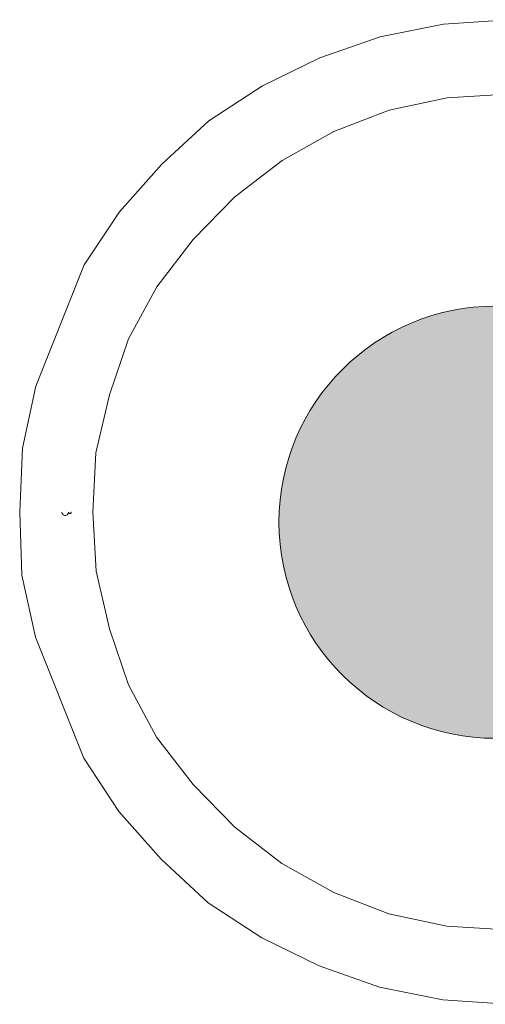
# Model space of a CAD drawing. Header units: inches. Extents: x 0 to 612, y 155 to 655.
# Tile 128 of 138: x 183 to 192, y 364 to 384. Entities that reach past the tile are written whole.
import ezdxf

# ---------------------------------------------------------------- set-up
doc = ezdxf.new("R2010")
doc.units = ezdxf.units.IN
doc.header["$MEASUREMENT"] = 0
doc.layers.add('Layer 1', color=7, linetype='Continuous')

# ---------------------------------------------------------------- blocks, each defined once
blk = doc.blocks.new('block 6')
at = {"layer": 'Layer 1', "lineweight": 0}
blk.add_open_spline([(192.653, 369.799), (195.094, 369.799), (197.071, 371.776), (197.071, 374.217), (197.071, 374.217), (197.071, 374.217), (197.071, 374.217), (197.071, 376.657), (195.094, 378.635), (192.653, 378.635), (192.653, 378.635), (192.653, 378.635), (192.653, 378.635), (190.214, 378.635), (188.235, 376.657), (188.235, 374.217), (188.235, 374.217), (188.235, 374.217), (188.235, 374.217), (188.235, 371.776), (190.214, 369.799), (192.653, 369.799), (192.653, 369.799), (192.653, 369.799), (192.653, 369.799), (192.653, 369.799), (192.653, 369.799), (192.653, 369.799)], degree=3, knots=[0, 0, 0, 0, 1, 1, 1, 2, 2, 2, 3, 3, 3, 4, 4, 4, 5, 5, 5, 6, 6, 6, 7, 7, 7, 8, 8, 8, 9, 9, 9, 9], dxfattribs=at)
blk = doc.blocks.new('block 7')
at = {"layer": 'Layer 1'}
h = blk.add_hatch(color=7, dxfattribs=at)
h.dxf.hatch_style = 2
edge = h.paths.add_edge_path()
edge.add_spline(control_points=[(192.653, 369.799), (195.094, 369.799), (197.071, 371.776), (197.071, 374.217), (197.071, 374.217), (197.071, 374.217), (197.071, 374.217), (197.071, 376.657), (195.094, 378.635), (192.653, 378.635), (192.653, 378.635), (192.653, 378.635), (192.653, 378.635), (190.214, 378.635), (188.235, 376.657), (188.235, 374.217), (188.235, 374.217), (188.235, 374.217), (188.235, 374.217), (188.235, 371.776), (190.214, 369.799), (192.653, 369.799), (192.653, 369.799), (192.653, 369.799), (192.653, 369.799), (192.653, 369.799), (192.653, 369.799), (192.653, 369.799), (192.653, 369.799), (192.653, 369.799), (192.653, 369.799)], knot_values=[0, 0, 0, 0, 1, 1, 1, 2, 2, 2, 3, 3, 3, 4, 4, 4, 5, 5, 5, 6, 6, 6, 7, 7, 7, 8, 8, 8, 9, 9, 9, 10, 10, 10, 10], degree=3, periodic=1)
at = {"layer": 'Layer 1', "lineweight": 0}
blk.add_open_spline([(192.653, 369.799), (195.094, 369.799), (197.071, 371.776), (197.071, 374.217), (197.071, 374.217), (197.071, 374.217), (197.071, 374.217), (197.071, 376.657), (195.094, 378.635), (192.653, 378.635), (192.653, 378.635), (192.653, 378.635), (192.653, 378.635), (190.214, 378.635), (188.235, 376.657), (188.235, 374.217), (188.235, 374.217), (188.235, 374.217), (188.235, 374.217), (188.235, 371.776), (190.214, 369.799), (192.653, 369.799), (192.653, 369.799), (192.653, 369.799), (192.653, 369.799), (192.653, 369.799), (192.653, 369.799), (192.653, 369.799), (192.653, 369.799), (192.653, 369.799), (192.653, 369.799)], degree=3, knots=[0, 0, 0, 0, 1, 1, 1, 2, 2, 2, 3, 3, 3, 4, 4, 4, 5, 5, 5, 6, 6, 6, 7, 7, 7, 8, 8, 8, 9, 9, 9, 10, 10, 10, 10], dxfattribs=at)
blk = doc.blocks.new('block 4')
at = {"layer": 'Layer 1'}
for name in ['block 6', 'block 7']:
    blk.add_blockref(name, (0, 0), dxfattribs=at)
blk = doc.blocks.new('block 3')
at = {"layer": 'Layer 1'}
blk.add_blockref('block 4', (0, 0), dxfattribs=at)
blk = doc.blocks.new('block 2183')
at = {"layer": 'Layer 1', "lineweight": 0}
for points in [[(191.664, 365.961)], [(192.891, 365.881)]]:
    blk.add_lwpolyline(points, dxfattribs=at)
blk.add_open_spline([(192.891, 365.881), (192.891, 365.881), (191.664, 365.961), (191.664, 365.961), (191.664, 365.961), (192.891, 365.881), (192.891, 365.881)], degree=3, knots=[0, 0, 0, 0, 1, 1, 1, 2, 2, 2, 2], dxfattribs=at)
blk = doc.blocks.new('block 2184')
at = {"layer": 'Layer 1', "lineweight": 0}
for points in [[(190.481, 366.211)], [(191.664, 365.961)]]:
    blk.add_lwpolyline(points, dxfattribs=at)
blk.add_open_spline([(191.664, 365.961), (191.664, 365.961), (190.481, 366.211), (190.481, 366.211), (190.481, 366.211), (191.664, 365.961), (191.664, 365.961)], degree=3, knots=[0, 0, 0, 0, 1, 1, 1, 2, 2, 2, 2], dxfattribs=at)
blk = doc.blocks.new('block 2185')
at = {"layer": 'Layer 1', "lineweight": 0}
for points in [[(189.354, 366.645)], [(190.481, 366.211)]]:
    blk.add_lwpolyline(points, dxfattribs=at)
blk.add_open_spline([(190.481, 366.211), (190.481, 366.211), (189.354, 366.645), (189.354, 366.645), (189.354, 366.645), (190.481, 366.211), (190.481, 366.211)], degree=3, knots=[0, 0, 0, 0, 1, 1, 1, 2, 2, 2, 2], dxfattribs=at)
blk = doc.blocks.new('block 2186')
at = {"layer": 'Layer 1', "lineweight": 0}
for points in [[(188.296, 367.243)], [(189.354, 366.645)]]:
    blk.add_lwpolyline(points, dxfattribs=at)
blk.add_open_spline([(189.354, 366.645), (189.354, 366.645), (188.296, 367.243), (188.296, 367.243), (188.296, 367.243), (189.354, 366.645), (189.354, 366.645)], degree=3, knots=[0, 0, 0, 0, 1, 1, 1, 2, 2, 2, 2], dxfattribs=at)
blk = doc.blocks.new('block 2187')
at = {"layer": 'Layer 1', "lineweight": 0}
for points in [[(187.331, 367.984)], [(188.296, 367.243)]]:
    blk.add_lwpolyline(points, dxfattribs=at)
blk.add_open_spline([(188.296, 367.243), (188.296, 367.243), (187.331, 367.984), (187.331, 367.984), (187.331, 367.984), (188.296, 367.243), (188.296, 367.243)], degree=3, knots=[0, 0, 0, 0, 1, 1, 1, 2, 2, 2, 2], dxfattribs=at)
blk = doc.blocks.new('block 2188')
at = {"layer": 'Layer 1', "lineweight": 0}
for points in [[(186.48, 368.858)], [(187.331, 367.984)]]:
    blk.add_lwpolyline(points, dxfattribs=at)
blk.add_open_spline([(187.331, 367.984), (187.331, 367.984), (186.48, 368.858), (186.48, 368.858), (186.48, 368.858), (187.331, 367.984), (187.331, 367.984)], degree=3, knots=[0, 0, 0, 0, 1, 1, 1, 2, 2, 2, 2], dxfattribs=at)
blk = doc.blocks.new('block 2189')
at = {"layer": 'Layer 1', "lineweight": 0}
for points in [[(185.735, 369.825)], [(186.48, 368.858)]]:
    blk.add_lwpolyline(points, dxfattribs=at)
blk.add_open_spline([(186.48, 368.858), (186.48, 368.858), (185.735, 369.825), (185.735, 369.825), (185.735, 369.825), (186.48, 368.858), (186.48, 368.858)], degree=3, knots=[0, 0, 0, 0, 1, 1, 1, 2, 2, 2, 2], dxfattribs=at)
blk = doc.blocks.new('block 2190')
at = {"layer": 'Layer 1', "lineweight": 0}
for points in [[(185.16, 370.892)], [(185.735, 369.825)]]:
    blk.add_lwpolyline(points, dxfattribs=at)
blk.add_open_spline([(185.735, 369.825), (185.735, 369.825), (185.16, 370.892), (185.16, 370.892), (185.16, 370.892), (185.735, 369.825), (185.735, 369.825)], degree=3, knots=[0, 0, 0, 0, 1, 1, 1, 2, 2, 2, 2], dxfattribs=at)
blk = doc.blocks.new('block 2191')
at = {"layer": 'Layer 1', "lineweight": 0}
for points in [[(184.771, 372.038)], [(185.16, 370.892)]]:
    blk.add_lwpolyline(points, dxfattribs=at)
blk.add_open_spline([(185.16, 370.892), (185.16, 370.892), (184.771, 372.038), (184.771, 372.038), (184.771, 372.038), (185.16, 370.892), (185.16, 370.892)], degree=3, knots=[0, 0, 0, 0, 1, 1, 1, 2, 2, 2, 2], dxfattribs=at)
blk = doc.blocks.new('block 2192')
at = {"layer": 'Layer 1', "lineweight": 0}
for points in [[(184.502, 373.218)], [(184.771, 372.038)]]:
    blk.add_lwpolyline(points, dxfattribs=at)
blk.add_open_spline([(184.771, 372.038), (184.771, 372.038), (184.502, 373.218), (184.502, 373.218), (184.502, 373.218), (184.771, 372.038), (184.771, 372.038)], degree=3, knots=[0, 0, 0, 0, 1, 1, 1, 2, 2, 2, 2], dxfattribs=at)
blk = doc.blocks.new('block 2193')
at = {"layer": 'Layer 1', "lineweight": 0}
for points in [[(184.435, 374.425)], [(184.502, 373.218)]]:
    blk.add_lwpolyline(points, dxfattribs=at)
blk.add_open_spline([(184.502, 373.218), (184.502, 373.218), (184.435, 374.425), (184.435, 374.425), (184.435, 374.425), (184.502, 373.218), (184.502, 373.218)], degree=3, knots=[0, 0, 0, 0, 1, 1, 1, 2, 2, 2, 2], dxfattribs=at)
blk = doc.blocks.new('block 2171')
at = {"layer": 'Layer 1'}
for name in ['block 2193', 'block 2192', 'block 2191', 'block 2190', 'block 2189', 'block 2188', 'block 2187', 'block 2186', 'block 2185', 'block 2184', 'block 2183']:
    blk.add_blockref(name, (0, 0), dxfattribs=at)
blk = doc.blocks.new('block 2170')
at = {"layer": 'Layer 1'}
blk.add_blockref('block 2171', (0, 0), dxfattribs=at)
blk = doc.blocks.new('block 2196')
at = {"layer": 'Layer 1', "lineweight": 0}
for points in [[(184.496, 375.637)], [(184.435, 374.425)]]:
    blk.add_lwpolyline(points, dxfattribs=at)
blk.add_open_spline([(184.435, 374.425), (184.435, 374.425), (184.496, 375.637), (184.496, 375.637), (184.496, 375.637), (184.435, 374.425), (184.435, 374.425)], degree=3, knots=[0, 0, 0, 0, 1, 1, 1, 2, 2, 2, 2], dxfattribs=at)
blk = doc.blocks.new('block 2197')
at = {"layer": 'Layer 1', "lineweight": 0}
for points in [[(184.773, 376.818)], [(184.496, 375.637)]]:
    blk.add_lwpolyline(points, dxfattribs=at)
blk.add_open_spline([(184.496, 375.637), (184.496, 375.637), (184.773, 376.818), (184.773, 376.818), (184.773, 376.818), (184.496, 375.637), (184.496, 375.637)], degree=3, knots=[0, 0, 0, 0, 1, 1, 1, 2, 2, 2, 2], dxfattribs=at)
blk = doc.blocks.new('block 2198')
at = {"layer": 'Layer 1', "lineweight": 0}
for points in [[(185.162, 377.965)], [(184.773, 376.818)]]:
    blk.add_lwpolyline(points, dxfattribs=at)
blk.add_open_spline([(184.773, 376.818), (184.773, 376.818), (185.162, 377.965), (185.162, 377.965), (185.162, 377.965), (184.773, 376.818), (184.773, 376.818)], degree=3, knots=[0, 0, 0, 0, 1, 1, 1, 2, 2, 2, 2], dxfattribs=at)
blk = doc.blocks.new('block 2199')
at = {"layer": 'Layer 1', "lineweight": 0}
for points in [[(185.739, 379.03)], [(185.162, 377.965)]]:
    blk.add_lwpolyline(points, dxfattribs=at)
blk.add_open_spline([(185.162, 377.965), (185.162, 377.965), (185.739, 379.03), (185.739, 379.03), (185.739, 379.03), (185.162, 377.965), (185.162, 377.965)], degree=3, knots=[0, 0, 0, 0, 1, 1, 1, 2, 2, 2, 2], dxfattribs=at)
blk = doc.blocks.new('block 2200')
at = {"layer": 'Layer 1', "lineweight": 0}
for points in [[(186.484, 379.997)], [(185.739, 379.03)]]:
    blk.add_lwpolyline(points, dxfattribs=at)
blk.add_open_spline([(185.739, 379.03), (185.739, 379.03), (186.484, 379.997), (186.484, 379.997), (186.484, 379.997), (185.739, 379.03), (185.739, 379.03)], degree=3, knots=[0, 0, 0, 0, 1, 1, 1, 2, 2, 2, 2], dxfattribs=at)
blk = doc.blocks.new('block 2201')
at = {"layer": 'Layer 1', "lineweight": 0}
for points in [[(187.336, 380.87)], [(186.484, 379.997)]]:
    blk.add_lwpolyline(points, dxfattribs=at)
blk.add_open_spline([(186.484, 379.997), (186.484, 379.997), (187.336, 380.87), (187.336, 380.87), (187.336, 380.87), (186.484, 379.997), (186.484, 379.997)], degree=3, knots=[0, 0, 0, 0, 1, 1, 1, 2, 2, 2, 2], dxfattribs=at)
blk = doc.blocks.new('block 2202')
at = {"layer": 'Layer 1', "lineweight": 0}
for points in [[(188.3, 381.61)], [(187.336, 380.87)]]:
    blk.add_lwpolyline(points, dxfattribs=at)
blk.add_open_spline([(187.336, 380.87), (187.336, 380.87), (188.3, 381.61), (188.3, 381.61), (188.3, 381.61), (187.336, 380.87), (187.336, 380.87)], degree=3, knots=[0, 0, 0, 0, 1, 1, 1, 2, 2, 2, 2], dxfattribs=at)
blk = doc.blocks.new('block 2203')
at = {"layer": 'Layer 1', "lineweight": 0}
for points in [[(189.358, 382.207)], [(188.3, 381.61)]]:
    blk.add_lwpolyline(points, dxfattribs=at)
blk.add_open_spline([(188.3, 381.61), (188.3, 381.61), (189.358, 382.207), (189.358, 382.207), (189.358, 382.207), (188.3, 381.61), (188.3, 381.61)], degree=3, knots=[0, 0, 0, 0, 1, 1, 1, 2, 2, 2, 2], dxfattribs=at)
blk = doc.blocks.new('block 2204')
at = {"layer": 'Layer 1', "lineweight": 0}
for points in [[(190.486, 382.639)], [(189.358, 382.207)]]:
    blk.add_lwpolyline(points, dxfattribs=at)
blk.add_open_spline([(189.358, 382.207), (189.358, 382.207), (190.486, 382.639), (190.486, 382.639), (190.486, 382.639), (189.358, 382.207), (189.358, 382.207)], degree=3, knots=[0, 0, 0, 0, 1, 1, 1, 2, 2, 2, 2], dxfattribs=at)
blk = doc.blocks.new('block 2205')
at = {"layer": 'Layer 1', "lineweight": 0}
for points in [[(191.667, 382.89)], [(190.486, 382.639)]]:
    blk.add_lwpolyline(points, dxfattribs=at)
blk.add_open_spline([(190.486, 382.639), (190.486, 382.639), (191.667, 382.89), (191.667, 382.89), (191.667, 382.89), (190.486, 382.639), (190.486, 382.639)], degree=3, knots=[0, 0, 0, 0, 1, 1, 1, 2, 2, 2, 2], dxfattribs=at)
blk = doc.blocks.new('block 2206')
at = {"layer": 'Layer 1', "lineweight": 0}
for points in [[(191.667, 382.89)], [(192.896, 382.968)]]:
    blk.add_lwpolyline(points, dxfattribs=at)
blk.add_open_spline([(191.667, 382.89), (191.667, 382.89), (192.896, 382.968), (192.896, 382.968), (192.896, 382.968), (191.667, 382.89), (191.667, 382.89)], degree=3, knots=[0, 0, 0, 0, 1, 1, 1, 2, 2, 2, 2], dxfattribs=at)
blk = doc.blocks.new('block 2195')
at = {"layer": 'Layer 1'}
for name in ['block 2205', 'block 2206', 'block 2204', 'block 2203', 'block 2202', 'block 2201', 'block 2200', 'block 2199', 'block 2198', 'block 2197', 'block 2196']:
    blk.add_blockref(name, (0, 0), dxfattribs=at)
blk = doc.blocks.new('block 2194')
at = {"layer": 'Layer 1'}
blk.add_blockref('block 2195', (0, 0), dxfattribs=at)
blk = doc.blocks.new('block 2271')
at = {"layer": 'Layer 1', "lineweight": 0}
for points in [[(183.937, 374.425)], [(183.937, 374.419)]]:
    blk.add_lwpolyline(points, dxfattribs=at)
blk.add_open_spline([(183.937, 374.425), (183.937, 374.425), (183.937, 374.419), (183.937, 374.419), (183.937, 374.419), (183.937, 374.425), (183.937, 374.425)], degree=3, knots=[0, 0, 0, 0, 1, 1, 1, 2, 2, 2, 2], dxfattribs=at)
blk = doc.blocks.new('block 2272')
at = {"layer": 'Layer 1', "lineweight": 0}
for points in [[(183.937, 374.419)], [(183.939, 374.414)]]:
    blk.add_lwpolyline(points, dxfattribs=at)
blk.add_open_spline([(183.937, 374.419), (183.937, 374.419), (183.939, 374.414), (183.939, 374.414), (183.939, 374.414), (183.937, 374.419), (183.937, 374.419)], degree=3, knots=[0, 0, 0, 0, 1, 1, 1, 2, 2, 2, 2], dxfattribs=at)
blk = doc.blocks.new('block 2273')
at = {"layer": 'Layer 1', "lineweight": 0}
for points in [[(183.939, 374.414)], [(183.941, 374.408)]]:
    blk.add_lwpolyline(points, dxfattribs=at)
blk.add_open_spline([(183.939, 374.414), (183.939, 374.414), (183.941, 374.408), (183.941, 374.408), (183.941, 374.408), (183.939, 374.414), (183.939, 374.414)], degree=3, knots=[0, 0, 0, 0, 1, 1, 1, 2, 2, 2, 2], dxfattribs=at)
blk = doc.blocks.new('block 2274')
at = {"layer": 'Layer 1', "lineweight": 0}
for points in [[(183.941, 374.408)], [(183.945, 374.404)]]:
    blk.add_lwpolyline(points, dxfattribs=at)
blk.add_open_spline([(183.941, 374.408), (183.941, 374.408), (183.945, 374.404), (183.945, 374.404), (183.945, 374.404), (183.941, 374.408), (183.941, 374.408)], degree=3, knots=[0, 0, 0, 0, 1, 1, 1, 2, 2, 2, 2], dxfattribs=at)
blk = doc.blocks.new('block 2275')
at = {"layer": 'Layer 1', "lineweight": 0}
for points in [[(183.945, 374.404)], [(183.95, 374.401)]]:
    blk.add_lwpolyline(points, dxfattribs=at)
blk.add_open_spline([(183.945, 374.404), (183.945, 374.404), (183.95, 374.401), (183.95, 374.401), (183.95, 374.401), (183.945, 374.404), (183.945, 374.404)], degree=3, knots=[0, 0, 0, 0, 1, 1, 1, 2, 2, 2, 2], dxfattribs=at)
blk = doc.blocks.new('block 2276')
at = {"layer": 'Layer 1', "lineweight": 0}
for points in [[(183.95, 374.401)], [(183.954, 374.398)]]:
    blk.add_lwpolyline(points, dxfattribs=at)
blk.add_open_spline([(183.95, 374.401), (183.95, 374.401), (183.954, 374.398), (183.954, 374.398), (183.954, 374.398), (183.95, 374.401), (183.95, 374.401)], degree=3, knots=[0, 0, 0, 0, 1, 1, 1, 2, 2, 2, 2], dxfattribs=at)
blk = doc.blocks.new('block 2277')
at = {"layer": 'Layer 1', "lineweight": 0}
for points in [[(183.954, 374.398)], [(183.96, 374.396)]]:
    blk.add_lwpolyline(points, dxfattribs=at)
blk.add_open_spline([(183.954, 374.398), (183.954, 374.398), (183.96, 374.396), (183.96, 374.396), (183.96, 374.396), (183.954, 374.398), (183.954, 374.398)], degree=3, knots=[0, 0, 0, 0, 1, 1, 1, 2, 2, 2, 2], dxfattribs=at)
blk = doc.blocks.new('block 2278')
at = {"layer": 'Layer 1', "lineweight": 0}
for points in [[(183.96, 374.396)], [(183.966, 374.396)]]:
    blk.add_lwpolyline(points, dxfattribs=at)
blk.add_open_spline([(183.96, 374.396), (183.96, 374.396), (183.966, 374.396), (183.966, 374.396), (183.966, 374.396), (183.96, 374.396), (183.96, 374.396)], degree=3, knots=[0, 0, 0, 0, 1, 1, 1, 2, 2, 2, 2], dxfattribs=at)
blk = doc.blocks.new('block 2279')
at = {"layer": 'Layer 1', "lineweight": 0}
for points in [[(183.966, 374.396)], [(183.971, 374.396)]]:
    blk.add_lwpolyline(points, dxfattribs=at)
blk.add_open_spline([(183.966, 374.396), (183.966, 374.396), (183.971, 374.396), (183.971, 374.396), (183.971, 374.396), (183.966, 374.396), (183.966, 374.396)], degree=3, knots=[0, 0, 0, 0, 1, 1, 1, 2, 2, 2, 2], dxfattribs=at)
blk = doc.blocks.new('block 2280')
at = {"layer": 'Layer 1', "lineweight": 0}
for points in [[(183.971, 374.396)], [(183.977, 374.398)]]:
    blk.add_lwpolyline(points, dxfattribs=at)
blk.add_open_spline([(183.971, 374.396), (183.971, 374.396), (183.977, 374.398), (183.977, 374.398), (183.977, 374.398), (183.971, 374.396), (183.971, 374.396)], degree=3, knots=[0, 0, 0, 0, 1, 1, 1, 2, 2, 2, 2], dxfattribs=at)
blk = doc.blocks.new('block 2281')
at = {"layer": 'Layer 1', "lineweight": 0}
for points in [[(183.977, 374.398)], [(183.982, 374.401)]]:
    blk.add_lwpolyline(points, dxfattribs=at)
blk.add_open_spline([(183.977, 374.398), (183.977, 374.398), (183.982, 374.401), (183.982, 374.401), (183.982, 374.401), (183.977, 374.398), (183.977, 374.398)], degree=3, knots=[0, 0, 0, 0, 1, 1, 1, 2, 2, 2, 2], dxfattribs=at)
blk = doc.blocks.new('block 2282')
at = {"layer": 'Layer 1', "lineweight": 0}
for points in [[(183.982, 374.401)], [(183.986, 374.404)]]:
    blk.add_lwpolyline(points, dxfattribs=at)
blk.add_open_spline([(183.982, 374.401), (183.982, 374.401), (183.986, 374.404), (183.986, 374.404), (183.986, 374.404), (183.982, 374.401), (183.982, 374.401)], degree=3, knots=[0, 0, 0, 0, 1, 1, 1, 2, 2, 2, 2], dxfattribs=at)
blk = doc.blocks.new('block 2283')
at = {"layer": 'Layer 1', "lineweight": 0}
for points in [[(183.986, 374.404)], [(183.99, 374.408)]]:
    blk.add_lwpolyline(points, dxfattribs=at)
blk.add_open_spline([(183.986, 374.404), (183.986, 374.404), (183.99, 374.408), (183.99, 374.408), (183.99, 374.408), (183.986, 374.404), (183.986, 374.404)], degree=3, knots=[0, 0, 0, 0, 1, 1, 1, 2, 2, 2, 2], dxfattribs=at)
blk = doc.blocks.new('block 2284')
at = {"layer": 'Layer 1', "lineweight": 0}
for points in [[(183.99, 374.408)], [(183.993, 374.414)]]:
    blk.add_lwpolyline(points, dxfattribs=at)
blk.add_open_spline([(183.99, 374.408), (183.99, 374.408), (183.993, 374.414), (183.993, 374.414), (183.993, 374.414), (183.99, 374.408), (183.99, 374.408)], degree=3, knots=[0, 0, 0, 0, 1, 1, 1, 2, 2, 2, 2], dxfattribs=at)
blk = doc.blocks.new('block 2285')
at = {"layer": 'Layer 1', "lineweight": 0}
for points in [[(183.993, 374.414)], [(183.994, 374.419)]]:
    blk.add_lwpolyline(points, dxfattribs=at)
blk.add_open_spline([(183.993, 374.414), (183.993, 374.414), (183.994, 374.419), (183.994, 374.419), (183.994, 374.419), (183.993, 374.414), (183.993, 374.414)], degree=3, knots=[0, 0, 0, 0, 1, 1, 1, 2, 2, 2, 2], dxfattribs=at)
blk = doc.blocks.new('block 2286')
at = {"layer": 'Layer 1', "lineweight": 0}
for points in [[(183.994, 374.419)], [(183.995, 374.425)]]:
    blk.add_lwpolyline(points, dxfattribs=at)
blk.add_open_spline([(183.994, 374.419), (183.994, 374.419), (183.995, 374.425), (183.995, 374.425), (183.995, 374.425), (183.994, 374.419), (183.994, 374.419)], degree=3, knots=[0, 0, 0, 0, 1, 1, 1, 2, 2, 2, 2], dxfattribs=at)
blk = doc.blocks.new('block 2270')
at = {"layer": 'Layer 1'}
for name in ['block 2271', 'block 2272', 'block 2273', 'block 2274', 'block 2275', 'block 2276', 'block 2277', 'block 2278', 'block 2279', 'block 2280', 'block 2281', 'block 2282', 'block 2283', 'block 2284', 'block 2285', 'block 2286']:
    blk.add_blockref(name, (0, 0), dxfattribs=at)
blk = doc.blocks.new('block 2269')
at = {"layer": 'Layer 1'}
blk.add_blockref('block 2270', (0, 0), dxfattribs=at)
blk = doc.blocks.new('block 4427')
at = {"layer": 'Layer 1', "lineweight": 0}
for points in [[(182.94, 374.425)], [(182.987, 373.133)]]:
    blk.add_lwpolyline(points, dxfattribs=at)
blk.add_open_spline([(182.94, 374.425), (182.94, 374.425), (182.987, 373.133), (182.987, 373.133), (182.987, 373.133), (182.94, 374.425), (182.94, 374.425)], degree=3, knots=[0, 0, 0, 0, 1, 1, 1, 2, 2, 2, 2], dxfattribs=at)
blk = doc.blocks.new('block 4428')
at = {"layer": 'Layer 1', "lineweight": 0}
for points in [[(182.987, 373.133)], [(183.263, 371.869)]]:
    blk.add_lwpolyline(points, dxfattribs=at)
blk.add_open_spline([(182.987, 373.133), (182.987, 373.133), (183.263, 371.869), (183.263, 371.869), (183.263, 371.869), (182.987, 373.133), (182.987, 373.133)], degree=3, knots=[0, 0, 0, 0, 1, 1, 1, 2, 2, 2, 2], dxfattribs=at)
blk = doc.blocks.new('block 4429')
at = {"layer": 'Layer 1', "lineweight": 0}
for points in [[(183.263, 371.869)], [(184.25, 369.394)]]:
    blk.add_lwpolyline(points, dxfattribs=at)
blk.add_open_spline([(183.263, 371.869), (183.263, 371.869), (184.25, 369.394), (184.25, 369.394), (184.25, 369.394), (183.263, 371.869), (183.263, 371.869)], degree=3, knots=[0, 0, 0, 0, 1, 1, 1, 2, 2, 2, 2], dxfattribs=at)
blk = doc.blocks.new('block 4430')
at = {"layer": 'Layer 1', "lineweight": 0}
for points in [[(184.25, 369.394)], [(184.968, 368.305)]]:
    blk.add_lwpolyline(points, dxfattribs=at)
blk.add_open_spline([(184.25, 369.394), (184.25, 369.394), (184.968, 368.305), (184.968, 368.305), (184.968, 368.305), (184.25, 369.394), (184.25, 369.394)], degree=3, knots=[0, 0, 0, 0, 1, 1, 1, 2, 2, 2, 2], dxfattribs=at)
blk = doc.blocks.new('block 4431')
at = {"layer": 'Layer 1', "lineweight": 0}
for points in [[(184.968, 368.305)], [(185.831, 367.328)]]:
    blk.add_lwpolyline(points, dxfattribs=at)
blk.add_open_spline([(184.968, 368.305), (184.968, 368.305), (185.831, 367.328), (185.831, 367.328), (185.831, 367.328), (184.968, 368.305), (184.968, 368.305)], degree=3, knots=[0, 0, 0, 0, 1, 1, 1, 2, 2, 2, 2], dxfattribs=at)
blk = doc.blocks.new('block 4432')
at = {"layer": 'Layer 1', "lineweight": 0}
for points in [[(185.831, 367.328)], [(186.791, 366.438)]]:
    blk.add_lwpolyline(points, dxfattribs=at)
blk.add_open_spline([(185.831, 367.328), (185.831, 367.328), (186.791, 366.438), (186.791, 366.438), (186.791, 366.438), (185.831, 367.328), (185.831, 367.328)], degree=3, knots=[0, 0, 0, 0, 1, 1, 1, 2, 2, 2, 2], dxfattribs=at)
blk = doc.blocks.new('block 4433')
at = {"layer": 'Layer 1', "lineweight": 0}
for points in [[(186.791, 366.438)], [(187.886, 365.723)]]:
    blk.add_lwpolyline(points, dxfattribs=at)
blk.add_open_spline([(186.791, 366.438), (186.791, 366.438), (187.886, 365.723), (187.886, 365.723), (187.886, 365.723), (186.791, 366.438), (186.791, 366.438)], degree=3, knots=[0, 0, 0, 0, 1, 1, 1, 2, 2, 2, 2], dxfattribs=at)
blk = doc.blocks.new('block 4434')
at = {"layer": 'Layer 1', "lineweight": 0}
for points in [[(187.886, 365.723)], [(189.056, 365.145)]]:
    blk.add_lwpolyline(points, dxfattribs=at)
blk.add_open_spline([(187.886, 365.723), (187.886, 365.723), (189.056, 365.145), (189.056, 365.145), (189.056, 365.145), (187.886, 365.723), (187.886, 365.723)], degree=3, knots=[0, 0, 0, 0, 1, 1, 1, 2, 2, 2, 2], dxfattribs=at)
blk = doc.blocks.new('block 4435')
at = {"layer": 'Layer 1', "lineweight": 0}
for points in [[(189.056, 365.145)], [(190.288, 364.713)]]:
    blk.add_lwpolyline(points, dxfattribs=at)
blk.add_open_spline([(189.056, 365.145), (189.056, 365.145), (190.288, 364.713), (190.288, 364.713), (190.288, 364.713), (189.056, 365.145), (189.056, 365.145)], degree=3, knots=[0, 0, 0, 0, 1, 1, 1, 2, 2, 2, 2], dxfattribs=at)
blk = doc.blocks.new('block 4436')
at = {"layer": 'Layer 1', "lineweight": 0}
for points in [[(190.288, 364.713)], [(191.581, 364.455)]]:
    blk.add_lwpolyline(points, dxfattribs=at)
blk.add_open_spline([(190.288, 364.713), (190.288, 364.713), (191.581, 364.455), (191.581, 364.455), (191.581, 364.455), (190.288, 364.713), (190.288, 364.713)], degree=3, knots=[0, 0, 0, 0, 1, 1, 1, 2, 2, 2, 2], dxfattribs=at)
blk = doc.blocks.new('block 4437')
at = {"layer": 'Layer 1', "lineweight": 0}
for points in [[(191.581, 364.455)], [(192.896, 364.361)]]:
    blk.add_lwpolyline(points, dxfattribs=at)
blk.add_open_spline([(191.581, 364.455), (191.581, 364.455), (192.896, 364.361), (192.896, 364.361), (192.896, 364.361), (191.581, 364.455), (191.581, 364.455)], degree=3, knots=[0, 0, 0, 0, 1, 1, 1, 2, 2, 2, 2], dxfattribs=at)
blk = doc.blocks.new('block 4426')
at = {"layer": 'Layer 1'}
for name in ['block 4427', 'block 4428', 'block 4429', 'block 4430', 'block 4431', 'block 4432', 'block 4433', 'block 4434', 'block 4435', 'block 4436', 'block 4437']:
    blk.add_blockref(name, (0, 0), dxfattribs=at)
blk = doc.blocks.new('block 4425')
at = {"layer": 'Layer 1'}
blk.add_blockref('block 4426', (0, 0), dxfattribs=at)
blk = doc.blocks.new('block 4451')
at = {"layer": 'Layer 1', "lineweight": 0}
for points in [[(183.936, 374.412)], [(183.937, 374.425)]]:
    blk.add_lwpolyline(points, dxfattribs=at)
blk.add_open_spline([(183.937, 374.425), (183.937, 374.425), (183.936, 374.412), (183.936, 374.412), (183.936, 374.412), (183.937, 374.425), (183.937, 374.425)], degree=3, knots=[0, 0, 0, 0, 1, 1, 1, 2, 2, 2, 2], dxfattribs=at)
blk = doc.blocks.new('block 4452')
at = {"layer": 'Layer 1', "lineweight": 0}
for points in [[(183.933, 374.398)], [(183.936, 374.412)]]:
    blk.add_lwpolyline(points, dxfattribs=at)
blk.add_open_spline([(183.936, 374.412), (183.936, 374.412), (183.933, 374.398), (183.933, 374.398), (183.933, 374.398), (183.936, 374.412), (183.936, 374.412)], degree=3, knots=[0, 0, 0, 0, 1, 1, 1, 2, 2, 2, 2], dxfattribs=at)
blk = doc.blocks.new('block 4453')
at = {"layer": 'Layer 1', "lineweight": 0}
for points in [[(183.926, 374.387)], [(183.933, 374.398)]]:
    blk.add_lwpolyline(points, dxfattribs=at)
blk.add_open_spline([(183.933, 374.398), (183.933, 374.398), (183.926, 374.387), (183.926, 374.387), (183.926, 374.387), (183.933, 374.398), (183.933, 374.398)], degree=3, knots=[0, 0, 0, 0, 1, 1, 1, 2, 2, 2, 2], dxfattribs=at)
blk = doc.blocks.new('block 4454')
at = {"layer": 'Layer 1', "lineweight": 0}
for points in [[(183.926, 374.387)], [(183.917, 374.376)]]:
    blk.add_lwpolyline(points, dxfattribs=at)
blk.add_open_spline([(183.926, 374.387), (183.926, 374.387), (183.917, 374.376), (183.917, 374.376), (183.917, 374.376), (183.926, 374.387), (183.926, 374.387)], degree=3, knots=[0, 0, 0, 0, 1, 1, 1, 2, 2, 2, 2], dxfattribs=at)
blk = doc.blocks.new('block 4455')
at = {"layer": 'Layer 1', "lineweight": 0}
for points in [[(183.907, 374.368)], [(183.917, 374.376)]]:
    blk.add_lwpolyline(points, dxfattribs=at)
blk.add_open_spline([(183.917, 374.376), (183.917, 374.376), (183.907, 374.368), (183.907, 374.368), (183.907, 374.368), (183.917, 374.376), (183.917, 374.376)], degree=3, knots=[0, 0, 0, 0, 1, 1, 1, 2, 2, 2, 2], dxfattribs=at)
blk = doc.blocks.new('block 4456')
at = {"layer": 'Layer 1', "lineweight": 0}
for points in [[(183.895, 374.362)], [(183.907, 374.368)]]:
    blk.add_lwpolyline(points, dxfattribs=at)
blk.add_open_spline([(183.907, 374.368), (183.907, 374.368), (183.895, 374.362), (183.895, 374.362), (183.895, 374.362), (183.907, 374.368), (183.907, 374.368)], degree=3, knots=[0, 0, 0, 0, 1, 1, 1, 2, 2, 2, 2], dxfattribs=at)
blk = doc.blocks.new('block 4457')
at = {"layer": 'Layer 1', "lineweight": 0}
for points in [[(183.882, 374.357)], [(183.895, 374.362)]]:
    blk.add_lwpolyline(points, dxfattribs=at)
blk.add_open_spline([(183.895, 374.362), (183.895, 374.362), (183.882, 374.357), (183.882, 374.357), (183.882, 374.357), (183.895, 374.362), (183.895, 374.362)], degree=3, knots=[0, 0, 0, 0, 1, 1, 1, 2, 2, 2, 2], dxfattribs=at)
blk = doc.blocks.new('block 4458')
at = {"layer": 'Layer 1', "lineweight": 0}
for points in [[(183.869, 374.356)], [(183.882, 374.357)]]:
    blk.add_lwpolyline(points, dxfattribs=at)
blk.add_open_spline([(183.882, 374.357), (183.882, 374.357), (183.869, 374.356), (183.869, 374.356), (183.869, 374.356), (183.882, 374.357), (183.882, 374.357)], degree=3, knots=[0, 0, 0, 0, 1, 1, 1, 2, 2, 2, 2], dxfattribs=at)
blk = doc.blocks.new('block 4459')
at = {"layer": 'Layer 1', "lineweight": 0}
for points in [[(183.855, 374.357)], [(183.869, 374.356)]]:
    blk.add_lwpolyline(points, dxfattribs=at)
blk.add_open_spline([(183.869, 374.356), (183.869, 374.356), (183.855, 374.357), (183.855, 374.357), (183.855, 374.357), (183.869, 374.356), (183.869, 374.356)], degree=3, knots=[0, 0, 0, 0, 1, 1, 1, 2, 2, 2, 2], dxfattribs=at)
blk = doc.blocks.new('block 4460')
at = {"layer": 'Layer 1', "lineweight": 0}
for points in [[(183.842, 374.362)], [(183.855, 374.357)]]:
    blk.add_lwpolyline(points, dxfattribs=at)
blk.add_open_spline([(183.855, 374.357), (183.855, 374.357), (183.842, 374.362), (183.842, 374.362), (183.842, 374.362), (183.855, 374.357), (183.855, 374.357)], degree=3, knots=[0, 0, 0, 0, 1, 1, 1, 2, 2, 2, 2], dxfattribs=at)
blk = doc.blocks.new('block 4461')
at = {"layer": 'Layer 1', "lineweight": 0}
for points in [[(183.831, 374.368)], [(183.842, 374.362)]]:
    blk.add_lwpolyline(points, dxfattribs=at)
blk.add_open_spline([(183.842, 374.362), (183.842, 374.362), (183.831, 374.368), (183.831, 374.368), (183.831, 374.368), (183.842, 374.362), (183.842, 374.362)], degree=3, knots=[0, 0, 0, 0, 1, 1, 1, 2, 2, 2, 2], dxfattribs=at)
blk = doc.blocks.new('block 4462')
at = {"layer": 'Layer 1', "lineweight": 0}
for points in [[(183.82, 374.376)], [(183.831, 374.368)]]:
    blk.add_lwpolyline(points, dxfattribs=at)
blk.add_open_spline([(183.831, 374.368), (183.831, 374.368), (183.82, 374.376), (183.82, 374.376), (183.82, 374.376), (183.831, 374.368), (183.831, 374.368)], degree=3, knots=[0, 0, 0, 0, 1, 1, 1, 2, 2, 2, 2], dxfattribs=at)
blk = doc.blocks.new('block 4463')
at = {"layer": 'Layer 1', "lineweight": 0}
for points in [[(183.812, 374.387)], [(183.82, 374.376)]]:
    blk.add_lwpolyline(points, dxfattribs=at)
blk.add_open_spline([(183.82, 374.376), (183.82, 374.376), (183.812, 374.387), (183.812, 374.387), (183.812, 374.387), (183.82, 374.376), (183.82, 374.376)], degree=3, knots=[0, 0, 0, 0, 1, 1, 1, 2, 2, 2, 2], dxfattribs=at)
blk = doc.blocks.new('block 4464')
at = {"layer": 'Layer 1', "lineweight": 0}
for points in [[(183.805, 374.398)], [(183.812, 374.387)]]:
    blk.add_lwpolyline(points, dxfattribs=at)
blk.add_open_spline([(183.812, 374.387), (183.812, 374.387), (183.805, 374.398), (183.805, 374.398), (183.805, 374.398), (183.812, 374.387), (183.812, 374.387)], degree=3, knots=[0, 0, 0, 0, 1, 1, 1, 2, 2, 2, 2], dxfattribs=at)
blk = doc.blocks.new('block 4465')
at = {"layer": 'Layer 1', "lineweight": 0}
for points in [[(183.802, 374.412)], [(183.805, 374.398)]]:
    blk.add_lwpolyline(points, dxfattribs=at)
blk.add_open_spline([(183.805, 374.398), (183.805, 374.398), (183.802, 374.412), (183.802, 374.412), (183.802, 374.412), (183.805, 374.398), (183.805, 374.398)], degree=3, knots=[0, 0, 0, 0, 1, 1, 1, 2, 2, 2, 2], dxfattribs=at)
blk = doc.blocks.new('block 4466')
at = {"layer": 'Layer 1', "lineweight": 0}
for points in [[(183.801, 374.425)], [(183.802, 374.412)]]:
    blk.add_lwpolyline(points, dxfattribs=at)
blk.add_open_spline([(183.802, 374.412), (183.802, 374.412), (183.801, 374.425), (183.801, 374.425), (183.801, 374.425), (183.802, 374.412), (183.802, 374.412)], degree=3, knots=[0, 0, 0, 0, 1, 1, 1, 2, 2, 2, 2], dxfattribs=at)
blk = doc.blocks.new('block 4450')
at = {"layer": 'Layer 1'}
for name in ['block 4466', 'block 4465', 'block 4464', 'block 4463', 'block 4454', 'block 4453', 'block 4452', 'block 4451', 'block 4462', 'block 4461', 'block 4460', 'block 4459', 'block 4458', 'block 4457', 'block 4456', 'block 4455']:
    blk.add_blockref(name, (0, 0), dxfattribs=at)
blk = doc.blocks.new('block 4449')
at = {"layer": 'Layer 1'}
blk.add_blockref('block 4450', (0, 0), dxfattribs=at)
blk = doc.blocks.new('block 4498')
at = {"layer": 'Layer 1', "lineweight": 0}
for points in [[(192.913, 384.489)], [(191.597, 384.397)]]:
    blk.add_lwpolyline(points, dxfattribs=at)
blk.add_open_spline([(192.913, 384.489), (192.913, 384.489), (191.597, 384.397), (191.597, 384.397), (191.597, 384.397), (192.913, 384.489), (192.913, 384.489)], degree=3, knots=[0, 0, 0, 0, 1, 1, 1, 2, 2, 2, 2], dxfattribs=at)
blk = doc.blocks.new('block 4499')
at = {"layer": 'Layer 1', "lineweight": 0}
for points in [[(191.597, 384.397)], [(190.304, 384.142)]]:
    blk.add_lwpolyline(points, dxfattribs=at)
blk.add_open_spline([(191.597, 384.397), (191.597, 384.397), (190.304, 384.142), (190.304, 384.142), (190.304, 384.142), (191.597, 384.397), (191.597, 384.397)], degree=3, knots=[0, 0, 0, 0, 1, 1, 1, 2, 2, 2, 2], dxfattribs=at)
blk = doc.blocks.new('block 4500')
at = {"layer": 'Layer 1', "lineweight": 0}
for points in [[(190.304, 384.142)], [(189.071, 383.711)]]:
    blk.add_lwpolyline(points, dxfattribs=at)
blk.add_open_spline([(190.304, 384.142), (190.304, 384.142), (189.071, 383.711), (189.071, 383.711), (189.071, 383.711), (190.304, 384.142), (190.304, 384.142)], degree=3, knots=[0, 0, 0, 0, 1, 1, 1, 2, 2, 2, 2], dxfattribs=at)
blk = doc.blocks.new('block 4501')
at = {"layer": 'Layer 1', "lineweight": 0}
for points in [[(189.071, 383.711)], [(187.898, 383.134)]]:
    blk.add_lwpolyline(points, dxfattribs=at)
blk.add_open_spline([(189.071, 383.711), (189.071, 383.711), (187.898, 383.134), (187.898, 383.134), (187.898, 383.134), (189.071, 383.711), (189.071, 383.711)], degree=3, knots=[0, 0, 0, 0, 1, 1, 1, 2, 2, 2, 2], dxfattribs=at)
blk = doc.blocks.new('block 4502')
at = {"layer": 'Layer 1', "lineweight": 0}
for points in [[(187.898, 383.134)], [(186.805, 382.424)]]:
    blk.add_lwpolyline(points, dxfattribs=at)
blk.add_open_spline([(187.898, 383.134), (187.898, 383.134), (186.805, 382.424), (186.805, 382.424), (186.805, 382.424), (187.898, 383.134), (187.898, 383.134)], degree=3, knots=[0, 0, 0, 0, 1, 1, 1, 2, 2, 2, 2], dxfattribs=at)
blk = doc.blocks.new('block 4503')
at = {"layer": 'Layer 1', "lineweight": 0}
for points in [[(186.805, 382.424)], [(185.846, 381.538)]]:
    blk.add_lwpolyline(points, dxfattribs=at)
blk.add_open_spline([(186.805, 382.424), (186.805, 382.424), (185.846, 381.538), (185.846, 381.538), (185.846, 381.538), (186.805, 382.424), (186.805, 382.424)], degree=3, knots=[0, 0, 0, 0, 1, 1, 1, 2, 2, 2, 2], dxfattribs=at)
blk = doc.blocks.new('block 4504')
at = {"layer": 'Layer 1', "lineweight": 0}
for points in [[(185.846, 381.538)], [(184.981, 380.563)]]:
    blk.add_lwpolyline(points, dxfattribs=at)
blk.add_open_spline([(185.846, 381.538), (185.846, 381.538), (184.981, 380.563), (184.981, 380.563), (184.981, 380.563), (185.846, 381.538), (185.846, 381.538)], degree=3, knots=[0, 0, 0, 0, 1, 1, 1, 2, 2, 2, 2], dxfattribs=at)
blk = doc.blocks.new('block 4505')
at = {"layer": 'Layer 1', "lineweight": 0}
for points in [[(184.981, 380.563)], [(184.26, 379.479)]]:
    blk.add_lwpolyline(points, dxfattribs=at)
blk.add_open_spline([(184.981, 380.563), (184.981, 380.563), (184.26, 379.479), (184.26, 379.479), (184.26, 379.479), (184.981, 380.563), (184.981, 380.563)], degree=3, knots=[0, 0, 0, 0, 1, 1, 1, 2, 2, 2, 2], dxfattribs=at)
blk = doc.blocks.new('block 4506')
at = {"layer": 'Layer 1', "lineweight": 0}
for points in [[(184.26, 379.479)], [(183.268, 377.001)]]:
    blk.add_lwpolyline(points, dxfattribs=at)
blk.add_open_spline([(184.26, 379.479), (184.26, 379.479), (183.268, 377.001), (183.268, 377.001), (183.268, 377.001), (184.26, 379.479), (184.26, 379.479)], degree=3, knots=[0, 0, 0, 0, 1, 1, 1, 2, 2, 2, 2], dxfattribs=at)
blk = doc.blocks.new('block 4507')
at = {"layer": 'Layer 1', "lineweight": 0}
for points in [[(183.268, 377.001)], [(182.997, 375.727)]]:
    blk.add_lwpolyline(points, dxfattribs=at)
blk.add_open_spline([(183.268, 377.001), (183.268, 377.001), (182.997, 375.727), (182.997, 375.727), (182.997, 375.727), (183.268, 377.001), (183.268, 377.001)], degree=3, knots=[0, 0, 0, 0, 1, 1, 1, 2, 2, 2, 2], dxfattribs=at)
blk = doc.blocks.new('block 4508')
at = {"layer": 'Layer 1', "lineweight": 0}
for points in [[(182.997, 375.727)], [(182.94, 374.425)]]:
    blk.add_lwpolyline(points, dxfattribs=at)
blk.add_open_spline([(182.997, 375.727), (182.997, 375.727), (182.94, 374.425), (182.94, 374.425), (182.94, 374.425), (182.997, 375.727), (182.997, 375.727)], degree=3, knots=[0, 0, 0, 0, 1, 1, 1, 2, 2, 2, 2], dxfattribs=at)
blk = doc.blocks.new('block 4486')
at = {"layer": 'Layer 1'}
for name in ['block 4498', 'block 4499', 'block 4500', 'block 4501', 'block 4502', 'block 4503', 'block 4504', 'block 4505', 'block 4506', 'block 4507', 'block 4508']:
    blk.add_blockref(name, (0, 0), dxfattribs=at)
blk = doc.blocks.new('block 4485')
at = {"layer": 'Layer 1'}
blk.add_blockref('block 4486', (0, 0), dxfattribs=at)
blk = doc.blocks.new('block 921')
at = {"layer": 'Layer 1'}
for name in ['block 4485', 'block 2194', 'block 4425', 'block 4449', 'block 2269', 'block 2170']:
    blk.add_blockref(name, (0, 0), dxfattribs=at)
blk = doc.blocks.new('block 920')
at = {"layer": 'Layer 1'}
blk.add_blockref('block 921', (0, 0), dxfattribs=at)
blk = doc.blocks.new('block 2')
at = {"layer": 'Layer 1'}
for name in ['block 3', 'block 920']:
    blk.add_blockref(name, (0, 0), dxfattribs=at)

msp = doc.modelspace()

# ---------------------------------------------------------------- block references
at = {"layer": 'Layer 1'}
msp.add_blockref('block 2', (0, 0), dxfattribs=at)

doc.saveas('drawing.dxf')
